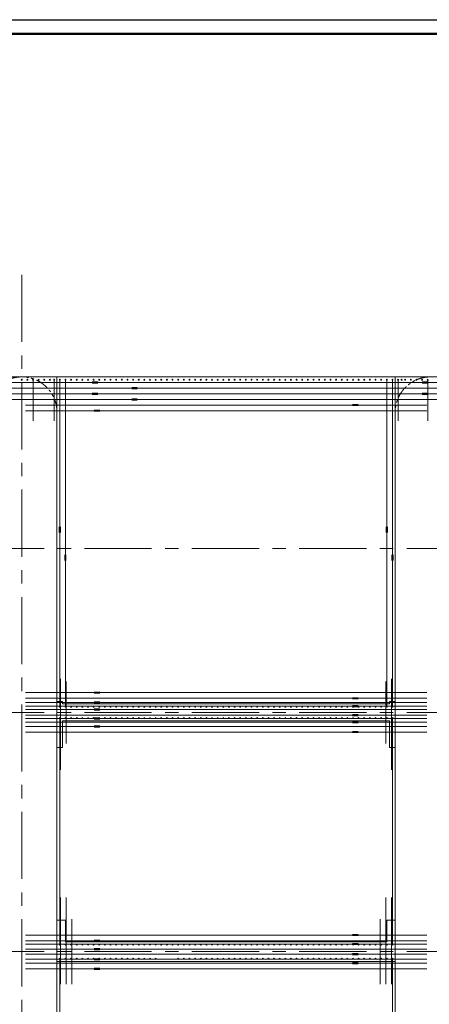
# Model space of a CAD drawing. Header units: millimetres. Extents: x 561702 to 1059369, y 439612 to 517164.
# Tile 5 of 12: x 873993 to 888523, y 482234 to 517164. Entities that reach past the tile are written whole.
import ezdxf
from ezdxf.enums import TextEntityAlignment as Align

# ---------------------------------------------------------------- set-up
doc = ezdxf.new("R2010")
doc.units = ezdxf.units.MM
doc.linetypes.add('PHANTOM', pattern=[63.5, 31.75, -6.35, 6.35, -6.35, 6.35, -6.35])
doc.linetypes.add('осевая', pattern=[50.8, 31.75, -6.35, 6.35, -6.35])
for name, color, linetype, lineweight in [('Арматура', 7, 'Continuous', 50), ('Бетон', 7, 'Continuous', 50), ('бетон_25', 2, 'Continuous', 25)]:
    doc.layers.add(name, color=color, linetype=linetype, lineweight=lineweight)
doc.layers.add('Оси', color=1, linetype='осевая')
doc.layers.add('штамп(текст)', color=7, linetype='Continuous')
doc.styles.add('arial', font='arial.ttf')
doc.styles.get("Standard").update_dxf_attribs({"font": 'arial.ttf'})

# ---------------------------------------------------------------- blocks, each defined once
blk = doc.blocks.new('*U18')
blk.add_lwpolyline([(5, -5), (-836, -5), (-836, 589), (5, 589)], close=True)
at = {"lineweight": 50}
blk.add_lwpolyline([(0, 0), (-816, 0), (-816, 584), (0, 584)], close=True, dxfattribs=at)
at = {"style": 'arial'}
blk.add_attdef('ФОРМАТ', (-36, -3.63), '', height=2.5, dxfattribs=at)
at = {"layer": 'штамп(текст)', "style": 'arial', "flags": 4}
for tag, height, p in [('Номер', 5, (-60.62, 47.59)), ('Стадия', 3.5, (-42.7, 18.69)), ('Лист', 3.5, (-27.97, 18.69)), ('Листов', 3.5, (-9.45, 18.69)), ('Отдел', 1.8, (-23.21, 1.04)), ('Год', 1.8, (-6.88, 1.05))]:
    blk.add_attdef(tag, text='', height=height, dxfattribs=at).set_placement(p, align=Align.CENTER)
at = {"layer": 'штамп(текст)', "lineweight": 30, "flags": 104}
blk.add_attdef('Объект', text='', height=3.5, dxfattribs=at).set_placement((-60.79, 42), align=Align.TOP_CENTER)
at = {"layer": 'штамп(текст)', "style": 'arial', "flags": 4}
for tag, p in [('Разраб', (-164.12, 26.34)), ('Пров', (-164.12, 21.4)), ('Утвердил1', (-184.87, 11.1)), ('Нач.отд', (-164.12, 10.85)), ('Нк', (-164.12, 6.4)), ('ФИО_утв', (-164.12, 1.09)), ('Утвердил', (-184.87, 0.96))]:
    blk.add_attdef(tag, p, '', height=2.5, dxfattribs=at)
at = {"layer": 'штамп(текст)', "lineweight": 30, "flags": 104}
for tag, p in [('Комплект', (-84.04, 22.95)), ('НазваниеЛиста', (-84.91, 8.24))]:
    blk.add_attdef(tag, text='', height=3.5, dxfattribs=at).set_placement(p, align=Align.MIDDLE_CENTER)

msp = doc.modelspace()

# ---------------------------------------------------------------- linework, layer by layer
at = {"color": 6, "lineweight": 20}
for points in [[(864965.1345593, 504291.607733), (876665.1345593, 504291.607733)], [(866365.1345593, 504091.607733), (878065.1345593, 504091.607733)], [(876565.1345593, 504311.607733), (876765.1345593, 504311.607733)], [(876565.1345593, 504271.607733), (876765.1345593, 504271.607733)], [(876665.1345593, 504291.607733), (888365.1345593, 504291.607733)], [(877965.1345593, 504111.607733), (878165.1345593, 504111.607733)], [(877965.1345593, 504071.607733), (878165.1345593, 504071.607733)], [(878065.1345593, 504091.607733), (889765.1345593, 504091.607733)], [(888265.1345593, 504311.607733), (888465.1345593, 504311.607733)], [(888265.1345593, 504271.607733), (888465.1345593, 504271.607733)], [(888365.1345593, 504291.607733), (900065.1345593, 504291.607733)], [(864965.1345593, 503891.607733), (876665.1345593, 503891.607733)], [(866365.1345593, 503691.607733), (878065.1345593, 503691.607733)], [(876565.1345593, 503911.607733), (876765.1345593, 503911.607733)], [(876565.1345593, 503871.607733), (876765.1345593, 503871.607733)], [(876665.1345593, 503891.607733), (888365.1345593, 503891.607733)], [(877965.1345593, 503711.607733), (878165.1345593, 503711.607733)], [(878065.1345593, 503691.607733), (889765.1345593, 503691.607733)], [(888265.1345593, 503911.607733), (888465.1345593, 503911.607733)], [(888265.1345593, 503871.607733), (888465.1345593, 503871.607733)], [(888365.1345593, 503891.607733), (900065.1345593, 503891.607733)], [(885895.1345129, 503491.6077329), (874195.1345129, 503491.6077329)], [(877965.1345593, 503671.607733), (878165.1345593, 503671.607733)], [(885995.1345129, 503511.6077329), (885795.1345129, 503511.6077329)], [(885995.1345129, 503471.6077329), (885795.1345129, 503471.6077329)], [(876635.1345132, 503311.6077329), (876835.1345132, 503311.6077329)], [(876635.1345132, 503271.6077329), (876835.1345132, 503271.6077329)], [(888435.1345132, 503291.6077329), (876735.1345132, 503291.6077329)], [(876835.1345183, 493311.6077329), (876635.1345183, 493311.6077329)], [(876835.1345183, 493271.6077329), (876635.1345183, 493271.6077329)], [(888435.1345183, 493291.6077329), (876735.1345183, 493291.6077329)], [(885895.134518, 493091.6077329), (874195.134518, 493091.6077329)], [(876835.1345183, 492961.6077329), (876635.1345183, 492961.6077329)], [(876835.1345183, 492921.6077329), (876635.1345183, 492921.6077329)], [(888435.1345183, 492941.6077329), (876735.1345183, 492941.6077329)], [(885995.134518, 493111.6077329), (885795.134518, 493111.6077329)], [(885995.134518, 493071.6077329), (885795.134518, 493071.6077329)], [(885895.134518, 492811.607733), (874195.134518, 492811.607733)], [(876835.1345183, 492711.607733), (876635.1345183, 492711.607733)], [(876835.1345183, 492671.607733), (876635.1345183, 492671.607733)], [(888435.1345183, 492691.607733), (876735.1345183, 492691.607733)], [(885995.134518, 492831.607733), (885795.134518, 492831.607733)], [(885995.134518, 492791.607733), (885795.134518, 492791.607733)], [(885995.134518, 492511.607733), (885795.134518, 492511.607733)], [(885895.134518, 492491.607733), (874195.134518, 492491.607733)], [(885895.134518, 492241.607733), (874195.134518, 492241.607733)], [(876835.1345183, 492391.607733), (876635.1345183, 492391.607733)], [(876835.1345183, 492351.607733), (876635.1345183, 492351.607733)], [(888435.1345183, 492371.607733), (876735.1345183, 492371.607733)], [(885995.134518, 492471.607733), (885795.134518, 492471.607733)], [(885995.134518, 492261.607733), (885795.134518, 492261.607733)], [(885995.134518, 492221.607733), (885795.134518, 492221.607733)], [(885895.134518, 491891.607733), (874195.134518, 491891.607733)], [(876835.1345183, 492111.607733), (876635.1345183, 492111.607733)], [(876835.1345183, 492071.607733), (876635.1345183, 492071.607733)], [(888435.1345183, 492091.607733), (876735.1345183, 492091.607733)], [(885995.134518, 491911.607733), (885795.134518, 491911.607733)], [(885995.134518, 491871.607733), (885795.134518, 491871.607733)], [(885895.134518, 484691.607733), (874195.134518, 484691.607733)], [(876835.1345183, 484511.607733), (876635.1345183, 484511.607733)], [(888435.1345183, 484491.607733), (876735.1345183, 484491.607733)], [(885995.134518, 484711.607733), (885795.134518, 484711.607733)], [(885995.134518, 484671.607733), (885795.134518, 484671.607733)], [(885895.134518, 484371.607733), (874195.134518, 484371.607733)], [(876835.1345183, 484471.607733), (876635.1345183, 484471.607733)], [(876835.1345183, 484211.607733), (876635.1345183, 484211.607733)], [(876835.1345183, 484171.607733), (876635.1345183, 484171.607733)], [(888435.1345183, 484191.607733), (876735.1345183, 484191.607733)], [(885995.134518, 484391.607733), (885795.134518, 484391.607733)], [(885995.134518, 484351.607733), (885795.134518, 484351.607733)], [(885895.134518, 484011.607733), (874195.134518, 484011.607733)], [(876835.1345183, 483851.607733), (876635.1345183, 483851.607733)], [(876835.1345183, 483811.607733), (876635.1345183, 483811.607733)], [(888435.1345183, 483831.607733), (876735.1345183, 483831.607733)], [(885995.134518, 484031.607733), (885795.134518, 484031.607733)], [(885995.134518, 483991.607733), (885795.134518, 483991.607733)], [(885895.134518, 483691.607733), (874195.134518, 483691.607733)], [(876835.1345183, 483511.607733), (876635.1345183, 483511.607733)], [(876835.1345183, 483471.607733), (876635.1345183, 483471.607733)], [(888435.1345183, 483491.607733), (876735.1345183, 483491.607733)], [(885995.134518, 483711.607733), (885795.134518, 483711.607733)], [(885995.134518, 483671.607733), (885795.134518, 483671.607733)]]:
    msp.add_lwpolyline(points, dxfattribs=at)
at = {"color": 5, "lineweight": 20}
for points in [[(888435.1345132, 503491.6077329), (885895.1345129, 503491.6077329)], [(876735.1345132, 503291.6077329), (874195.1345129, 503291.6077329)], [(876735.1345183, 493291.6077329), (874195.134518, 493291.6077329)], [(876735.1345183, 492941.6077329), (874195.134518, 492941.6077329)], [(888435.1345183, 493091.6077329), (885895.134518, 493091.6077329)], [(876735.1345183, 492691.607733), (874195.134518, 492691.607733)], [(888435.1345183, 492811.607733), (885895.134518, 492811.607733)], [(876735.1345183, 492371.607733), (874195.134518, 492371.607733)], [(888435.1345183, 492491.607733), (885895.134518, 492491.607733)], [(888435.1345183, 492241.607733), (885895.134518, 492241.607733)], [(876735.1345183, 492091.607733), (874195.134518, 492091.607733)], [(888435.1345183, 491891.607733), (885895.134518, 491891.607733)], [(876735.1345183, 484491.607733), (874195.134518, 484491.607733)], [(888435.1345183, 484691.607733), (885895.134518, 484691.607733)], [(876735.1345183, 484191.607733), (874195.134518, 484191.607733)], [(888435.1345183, 484371.607733), (885895.134518, 484371.607733)], [(876735.1345183, 483831.607733), (874195.134518, 483831.607733)], [(888435.1345183, 484011.607733), (885895.134518, 484011.607733)], [(876735.1345183, 483491.607733), (874195.134518, 483491.607733)], [(888435.1345183, 483691.607733), (885895.134518, 483691.607733)]]:
    msp.add_lwpolyline(points, dxfattribs=at)
at = {"layer": 'Defpoints', "linetype": 'PHANTOM', "lineweight": 20, "ltscale": 15}
for points in [[(875315.1345593, 478741.607733), (875315.1345593, 503241.607733, 1), (872815.1345593, 503241.607733), (872815.1345593, 478741.607733, 1)], [(889565.1392538, 477491.607733), (888565.1392538, 477491.607733, -0.4142135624), (887315.1392538, 478741.607733), (887315.1392538, 503241.607733, -0.4142135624), (888565.1392538, 504491.607733), (889565.1392538, 504491.607733, -0.4142135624), (890815.1392538, 503241.607733), (890815.1392538, 478741.607733, -0.4142135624)]]:
    msp.add_lwpolyline(points, format="xyb", close=True, dxfattribs=at)
at = {"layer": 'Defpoints', "color": 10, "lineweight": 20}
for centre in [(874665.1345182, 504391.607733), (874865.1345182, 504391.607733), (875065.1345593, 504391.607733), (875815.1345593, 504391.607733), (876015.1345593, 504391.607733), (876215.1345593, 504391.607733), (876415.1345593, 504391.607733), (876615.1345593, 504391.607733), (876815.1345593, 504391.607733), (877015.1345593, 504391.607733), (877215.1345593, 504391.607733), (877415.1345593, 504391.607733), (877615.1345593, 504391.607733), (877815.1345593, 504391.607733), (878015.1345593, 504391.607733), (878215.1345593, 504391.607733), (878415.1345593, 504391.607733), (878615.1345593, 504391.607733), (878815.1345593, 504391.607733), (879015.1345593, 504391.607733), (879215.1345593, 504391.607733), (879415.1345593, 504391.607733), (879615.1345593, 504391.607733), (879815.1345593, 504391.607733), (880015.1345593, 504391.607733), (880215.1345593, 504391.607733), (880415.1345593, 504391.607733), (880615.1345593, 504391.607733), (880815.1345593, 504391.607733), (881015.1345593, 504391.607733), (881215.1345593, 504391.607733), (881415.1345593, 504391.607733), (881615.1345593, 504391.607733), (881815.1345593, 504391.607733), (882015.1345593, 504391.607733), (882215.1345593, 504391.607733), (882415.1345593, 504391.607733), (882615.1345593, 504391.607733), (882815.1345593, 504391.607733), (883015.1345593, 504391.607733), (883215.1345593, 504391.607733), (883415.1345593, 504391.607733), (883615.1345593, 504391.607733), (883815.1345593, 504391.607733), (884015.1345593, 504391.607733), (884215.1345593, 504391.607733), (884415.1345593, 504391.607733), (884615.1345593, 504391.607733), (884815.1345593, 504391.607733), (885015.1345593, 504391.607733), (885215.1345593, 504391.607733), (885415.1345593, 504391.607733), (885615.1345593, 504391.607733), (885815.1345593, 504391.607733), (886015.1345593, 504391.607733), (886215.1345593, 504391.607733), (886415.1345593, 504391.607733), (886615.1345593, 504391.607733), (886815.1345593, 504391.607733), (887540.1321508, 504391.607733), (887665.1297829, 504391.607733), (887865.1345593, 504391.607733), (888065.1345593, 504391.607733), (888265.1345593, 504391.607733), (875815.1345593, 492791.6077312), (876015.1345593, 492791.6077312), (876215.1345593, 492791.6077312), (876415.1345593, 492791.6077312), (876615.1345593, 492791.6077312), (876815.1345593, 492791.6077312), (877015.1345593, 492791.6077312), (877215.1345593, 492791.6077312), (877415.1345593, 492791.6077312), (877615.1345593, 492791.6077312), (877815.1345593, 492791.6077312), (878015.1345593, 492791.6077312), (878215.1345593, 492791.6077312), (878415.1345593, 492791.6077312), (878615.1345593, 492791.6077312), (878815.1345593, 492791.6077312), (879015.1345593, 492791.6077312), (879215.1345593, 492791.6077312), (879415.1345593, 492791.6077312), (879615.1345593, 492791.6077312), (879815.1345593, 492791.6077312), (880015.1345593, 492791.6077312), (880215.1345593, 492791.6077312), (880415.1345593, 492791.6077312), (880615.1345593, 492791.6077312), (880815.1345593, 492791.6077312), (881015.1345593, 492791.6077312), (881215.1345593, 492791.6077312), (881415.1345593, 492791.6077312), (881615.1345593, 492791.6077312), (881815.1345593, 492791.6077312), (882015.1345593, 492791.6077312), (882215.1345593, 492791.6077312), (882415.1345593, 492791.6077312), (882615.1345593, 492791.6077312), (882815.1345593, 492791.6077312), (883015.1345593, 492791.6077312), (883215.1345593, 492791.6077312), (883415.1345593, 492791.6077312), (883615.1345593, 492791.6077312), (883815.1345593, 492791.6077312), (884015.1345593, 492791.6077312), (884215.1345593, 492791.6077312), (884415.1345593, 492791.6077312), (884615.1345593, 492791.6077312), (884815.1345593, 492791.6077312), (885015.1345593, 492791.6077312), (885215.1345593, 492791.6077312), (885415.1345593, 492791.6077312), (885615.1345593, 492791.6077312), (885815.1345593, 492791.6077312), (886015.1345593, 492791.6077312), (886215.1345593, 492791.6077312), (886415.1345593, 492791.6077312), (886615.1345593, 492791.6077312), (886815.1345593, 492791.6077312), (875615.1345593, 492391.607733), (875815.1345593, 492391.607733), (876015.1345593, 492391.607733), (876215.1345593, 492391.607733), (876415.1345593, 492391.607733), (876615.1345593, 492391.607733), (876815.1345593, 492391.607733), (877015.1345593, 492391.607733), (877215.1345593, 492391.607733), (877415.1345593, 492391.607733), (877615.1345593, 492391.607733), (877815.1345593, 492391.607733), (878015.1345593, 492391.607733), (878215.1345593, 492391.607733), (878415.1345593, 492391.607733), (878615.1345593, 492391.607733), (878815.1345593, 492391.607733), (879015.1345593, 492391.607733), (879215.1345593, 492391.607733), (879415.1345593, 492391.607733), (879615.1345593, 492391.607733), (879815.1345593, 492391.607733), (880015.1345593, 492391.607733), (880215.1345593, 492391.607733), (880415.1345593, 492391.607733), (880615.1345593, 492391.607733), (880815.1345593, 492391.607733), (881015.1345593, 492391.607733), (881215.1345593, 492391.607733), (881415.1345593, 492391.607733), (881615.1345593, 492391.607733), (881815.1345593, 492391.607733), (882015.1345593, 492391.607733), (882215.1345593, 492391.607733), (882415.1345593, 492391.607733), (882615.1345593, 492391.607733), (882815.1345593, 492391.607733), (883015.1345593, 492391.607733), (883215.1345593, 492391.607733), (883415.1345593, 492391.607733), (883615.1345593, 492391.607733), (883815.1345593, 492391.607733), (884015.1345593, 492391.607733), (884215.1345593, 492391.607733), (884415.1345593, 492391.607733), (884615.1345593, 492391.607733), (884815.1345593, 492391.607733), (885015.1345593, 492391.607733), (885215.1345593, 492391.607733), (885415.1345593, 492391.607733), (885615.1345593, 492391.607733), (885815.1345593, 492391.607733), (886015.1345593, 492391.607733), (886215.1345593, 492391.607733), (886415.1345593, 492391.607733), (886615.1345593, 492391.607733), (886815.1345593, 492391.607733), (887015.1345593, 492391.607733), (875615.1345594, 484351.607733), (875815.1345594, 484351.607733), (876015.1345594, 484351.607733), (876215.1345594, 484351.607733), (876415.1345594, 484351.607733), (876615.1345594, 484351.607733), (876815.1345594, 484351.607733), (877015.1345594, 484351.607733), (877215.1345594, 484351.607733), (877415.1345594, 484351.607733), (877615.1345594, 484351.607733), (877815.1345594, 484351.607733), (878015.1345594, 484351.607733), (878215.1345594, 484351.607733), (878415.1345594, 484351.607733), (878615.1345594, 484351.607733), (878815.1345594, 484351.607733), (879015.1345594, 484351.607733), (879215.1345594, 484351.607733), (879415.1345594, 484351.607733), (879615.1345594, 484351.607733), (879815.1345594, 484351.607733), (880015.1345594, 484351.607733), (880215.1345594, 484351.607733), (880415.1345594, 484351.607733), (880615.1345594, 484351.607733), (880815.1345594, 484351.607733), (881015.1345594, 484351.607733), (881215.1345594, 484351.607733), (881415.1345594, 484351.607733), (881615.1345594, 484351.607733), (881815.1345594, 484351.607733), (882015.1345594, 484351.607733), (882215.1345594, 484351.607733), (882415.1345594, 484351.607733), (882615.1345594, 484351.607733), (882815.1345594, 484351.607733), (883015.1345594, 484351.607733), (883215.1345594, 484351.607733), (883415.1345594, 484351.607733), (883615.1345594, 484351.607733), (883815.1345594, 484351.607733), (884015.1345594, 484351.607733), (884215.1345594, 484351.607733), (884415.1345594, 484351.607733), (884615.1345594, 484351.607733), (884815.1345594, 484351.607733), (885015.1345594, 484351.607733), (885215.1345594, 484351.607733), (885415.1345594, 484351.607733), (885615.1345594, 484351.607733), (885815.1345594, 484351.607733), (886015.1345594, 484351.607733), (886215.1345594, 484351.607733), (886415.1345594, 484351.607733), (886615.1345594, 484351.607733), (886815.1345594, 484351.607733), (887015.1345594, 484351.607733), (875615.1345594, 483851.607733), (875815.1345594, 483851.607733), (876015.1345594, 483851.607733), (876215.1345594, 483851.607733), (876415.1345594, 483851.607733), (876615.1345594, 483851.607733), (876815.1345594, 483851.607733), (877015.1345594, 483851.607733), (877215.1345594, 483851.607733), (877415.1345594, 483851.607733), (877615.1345594, 483851.607733), (877815.1345594, 483851.607733), (878015.1345594, 483851.607733), (878215.1345594, 483851.607733), (878415.1345594, 483851.607733), (878615.1345594, 483851.607733), (878815.1345594, 483851.607733), (879615.1345594, 483851.607733), (879815.1345594, 483851.607733), (880015.1345594, 483851.607733), (880215.1345594, 483851.607733), (880415.1345594, 483851.607733), (880615.1345594, 483851.607733), (880815.1345594, 483851.607733), (881015.1345594, 483851.607733), (881215.1345594, 483851.607733), (881415.1345594, 483851.607733), (881615.1345594, 483851.607733), (881815.1345594, 483851.607733), (882015.1345594, 483851.607733), (882215.1345594, 483851.607733), (882415.1345594, 483851.607733), (882615.1345594, 483851.607733), (882815.1345594, 483851.607733), (883015.1345594, 483851.607733), (883215.1345594, 483851.607733), (883415.1345594, 483851.607733), (883615.1345594, 483851.607733), (883815.1345594, 483851.607733), (884015.1345594, 483851.607733), (884215.1345594, 483851.607733), (884415.1345594, 483851.607733), (884615.1345594, 483851.607733), (884815.1345594, 483851.607733), (885015.1345594, 483851.607733), (885215.1345594, 483851.607733), (885415.1345594, 483851.607733), (885615.1345594, 483851.607733), (885815.1345594, 483851.607733), (886015.1345594, 483851.607733), (886215.1345594, 483851.607733), (886415.1345594, 483851.607733), (886615.1345594, 483851.607733), (886815.1345594, 483851.607733), (887015.1345594, 483851.607733)]:
    msp.add_circle(centre, 15, dxfattribs=at)
at = {"layer": 'Арматура', "color": 2, "lineweight": 20}
for points in [[(874465.1346003, 504391.607733), (874465.1346003, 502931.5056798)], [(875215.13456, 504391.607733), (875215.13456, 502931.5056798)], [(887415.1345586, 504391.607733), (887415.1345586, 502931.5056798)], [(888465.1345593, 504391.607733), (888465.1345593, 502931.5056798)], [(875415.1345594, 504376.607733), (875415.1345594, 499076.607733)], [(887015.1345593, 504376.607733), (887015.1345593, 499076.607733)], [(875395.1345595, 498976.607733), (875395.1345595, 499176.607733)], [(875435.1345595, 498976.607733), (875435.1345595, 499176.607733)], [(886995.1345595, 498976.607733), (886995.1345595, 499176.607733)], [(887035.1345595, 498976.607733), (887035.1345595, 499176.607733)], [(875595.1345595, 497976.607733), (875595.1345595, 498176.607733)], [(875635.1345595, 497976.607733), (875635.1345595, 498176.607733)], [(887195.1345595, 497976.607733), (887195.1345595, 498176.607733)], [(887235.1345595, 497976.607733), (887235.1345595, 498176.607733)], [(875615.1345593, 498076.607733), (875615.1345593, 492791.6077312)], [(887215.1345595, 498076.607733), (887215.1345595, 492791.6077312)], [(875415.1345594, 492376.607733), (875415.1345594, 484366.607733)], [(887215.1345595, 492376.607733), (887215.1345594, 484366.607733)], [(875415.1345594, 483836.607733), (875415.1345594, 477561.607733)], [(887215.1345594, 483836.607733), (887215.1345595, 477561.607733)]]:
    msp.add_lwpolyline(points, dxfattribs=at)
at = {"layer": 'Арматура', "color": 3, "lineweight": 20}
for points in [[(875615.1345593, 504376.607733), (875615.1345593, 498076.607733)], [(887215.1345595, 504376.607733), (887215.1345595, 498076.607733)], [(875415.1345594, 499076.607733), (875415.1345594, 492791.6077312)], [(887015.1345593, 499076.607733), (887015.1345593, 492791.6077312)]]:
    msp.add_lwpolyline(points, dxfattribs=at)
at = {"layer": 'Арматура', "color": 5, "lineweight": 20}
for points in [[(875445.1345568, 493776.6077329), (875445.1345568, 490546.6077329)], [(875645.1345568, 493691.6077312), (875645.1345568, 491491.6077329)], [(886985.1345568, 493691.6077312), (886985.1345568, 491491.6077329)], [(887185.1345568, 493776.6077329), (887185.1345568, 490546.6077329)], [(875445.1345594, 486022.607733), (875445.1345594, 482951.607733)], [(875645.1345594, 486022.607733), (875645.1345594, 482951.607733)], [(886985.1345594, 486022.607733), (886985.1345594, 482951.607733)], [(887185.1345594, 486022.607733), (887185.1345594, 482951.607733)], [(875845.1345594, 485251.6077312), (875845.1345594, 482951.607733)], [(886785.1345594, 485251.6077312), (886785.1345594, 482951.607733)]]:
    msp.add_lwpolyline(points, dxfattribs=at)
at = {"layer": 'Арматура', "color": 2, "lineweight": 20}
for centre in [(874065.1345593, 504391.607733), (874465.1345182, 504391.607733), (875215.1345586, 504391.607733), (875415.1345594, 504391.607733), (887015.1345593, 504391.607733), (887415.1345586, 504391.607733), (888465.1345593, 504391.607733), (875615.1345593, 492791.6077312), (887215.1345595, 492791.6077312), (875415.1345594, 492391.607733), (887215.1345595, 492391.607733), (875415.1345594, 484351.607733), (887215.1345594, 484351.607733), (875415.1345594, 483851.607733), (887215.1345594, 483851.607733)]:
    msp.add_circle(centre, 15, dxfattribs=at)
at = {"layer": 'Арматура', "color": 4, "lineweight": 20}
msp.add_circle((874265.1345182, 504391.607733), 15, dxfattribs=at)
at = {"layer": 'Арматура', "color": 3, "lineweight": 20}
for centre in [(875615.1345593, 504391.607733), (887215.1345595, 504391.607733), (875415.1345594, 492791.6077312), (887015.1345593, 492791.6077312)]:
    msp.add_circle(centre, 15, dxfattribs=at)
at = {"layer": 'Бетон', "lineweight": 20, "ltscale": 10}
msp.add_lwpolyline([(887315.1345601, 492671.607733), (887315.1345198, 491399.107733)], dxfattribs=at)
at = {"layer": 'бетон_25', "lineweight": 20, "ltscale": 10}
msp.add_line((914115.1345601, 504491.607733), (858215.1345593, 504491.607733), dxfattribs=at)
for points in [[(875315.1345594, 477491.607733), (875315.1345594, 504491.607733)], [(887315.1345595, 477491.607733), (887315.1345592, 504491.607733)]]:
    msp.add_lwpolyline(points, dxfattribs=at)
for points in [[(875315.1345568, 491346.6072667), (875515.1345568, 491346.6072667), (875515.1345568, 492291.6072667), (887115.1345568, 492291.6072667), (887115.1345567, 491346.6072667), (887315.1345568, 491346.6072667), (887315.1345568, 492976.6072667), (887115.1345568, 492976.6072667), (887115.1345568, 492891.607265), (875515.1345568, 492891.607265), (875515.1345568, 492976.6072667), (875315.1345568, 492976.6072667)], [(875315.1345594, 485222.607733), (875615.1345594, 485222.607733), (875615.1345594, 484451.607733), (887015.1345594, 484451.607733), (887015.1345594, 485222.607733), (887315.1345594, 485222.607733), (887315.1345595, 483751.607733), (875315.1345594, 483751.607733)]]:
    msp.add_lwpolyline(points, close=True, dxfattribs=at)
at = {"layer": 'Оси', "linetype": 'осевая', "lineweight": 15, "ltscale": 75}
for p, q in [((853432.0068591, 498401.607733), (920531.8113479, 498401.607733)), ((853432.0068591, 492591.607733), (920531.8113479, 492591.607733)), ((853432.0068591, 484101.607733), (920531.8113479, 484101.607733))]:
    msp.add_line(p, q, dxfattribs=at)
msp.add_lwpolyline([(874065.1345646, 508112.2537064), (874065.1345646, 472253.0990532)], dxfattribs=at)

# ---------------------------------------------------------------- block references
at = {"lineweight": -3, "xscale": 100, "yscale": 100, "zscale": 100}
msp.add_blockref('*U18', (929865.1345593, 458263.6259145), dxfattribs=at)

doc.saveas('drawing.dxf')
